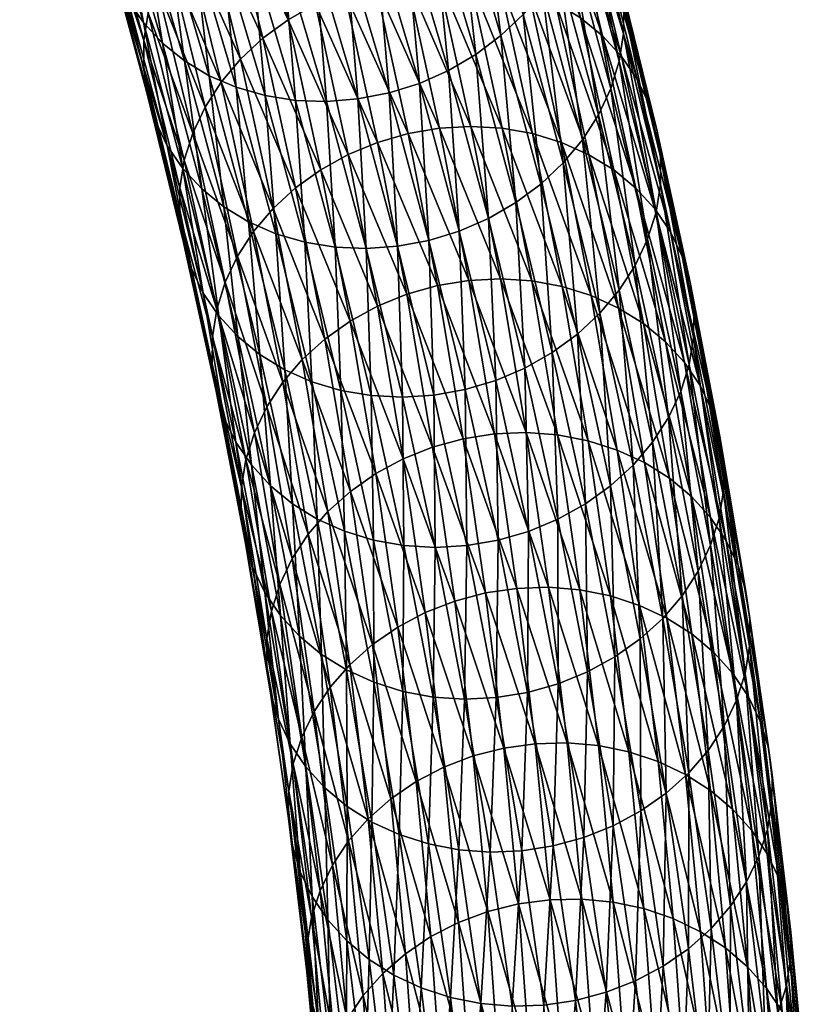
# Model space of a CAD drawing. Header units: centimetres. Extents: x -1886 to 2760, y -2774 to 68.
# Tile 54 of 77: x 2.636 to 3.184, y 64.337 to 65.016. Entities that reach past the tile are written whole.
import ezdxf

# ---------------------------------------------------------------- set-up
doc = ezdxf.new("R2010")
doc.units = ezdxf.units.CM
doc.layers.get('0').update_dxf_attribs({"true_color": 0x086e87})

msp = doc.modelspace()

# ---------------------------------------------------------------- meshes
at = {"color": 9, "true_color": 0xc1c1c1}
mesh = msp.add_polyface(dxfattribs=at)
corners = [(2.71008, 65.25926, -1128.61462), (2.74412, 65.16219, -1128.50269), (2.72424, 65.16766, -1128.49866), (2.7203, 65.08732, -1128.37744), (2.68856, 65.1855, -1128.4895), (2.70561, 65.17547, -1128.49426), (2.73738, 65.07719, -1128.38208), (2.69024, 65.26461, -1128.61047), (2.70513, 65.09953, -1128.37268), (2.67342, 65.19764, -1128.48462), (2.6921, 65.11357, -1128.36768), (2.66039, 65.21162, -1128.47949), (2.64969, 65.22721, -1128.47437), (2.68139, 65.12918, -1128.36255), (2.67322, 65.14611, -1128.35742), (2.64152, 65.24413, -1128.46924), (2.66779, 65.1641, -1128.35242), (2.63609, 65.26213, -1128.46423), (2.66512, 65.18282, -1128.34766), (2.74979, 64.98781, -1128.26501), (2.7346, 65.00009, -1128.26025), (2.72155, 65.01419, -1128.25525), (2.74871, 64.91359, -1128.14258), (2.70266, 65.04678, -1128.24512), (2.71083, 65.02985, -1128.25024), (2.72981, 64.94624, -1128.13257), (2.73799, 64.92928, -1128.13757), (2.69723, 65.06477, -1128.24011), (2.72438, 64.96423, -1128.12756), (2.69458, 65.08346, -1128.23535), (2.72174, 64.98289, -1128.12268), (2.7492, 64.86256, -1128.0144), (2.74656, 64.88121, -1128.00952), (2.7497, 64.91921, -1128.00049), (2.72485, 65.02099, -1128.11365), (2.72188, 65.00192, -1128.11792), (2.74672, 64.90021, -1128.00488), (2.69766, 65.12167, -1128.22644), (2.66817, 65.22115, -1128.33887), (2.66524, 65.20195, -1128.34302), (2.69471, 65.10254, -1128.23071), (2.70345, 65.14053, -1128.22253), (2.67392, 65.2401, -1128.33508), (2.73066, 65.03976, -1128.10962), (2.7119, 65.15881, -1128.21912), (2.73915, 65.05794, -1128.10608), (2.75553, 64.9379, -1127.99634), (2.68235, 65.25848, -1128.33167), (2.72285, 65.17619, -1128.21619), (2.75013, 65.07521, -1128.10303)]
mesh.append_faces([[corners[k] for k in face] for face in [(0, 1, 2), (3, 4, 5), (5, 6, 3), (6, 5, 2), (7, 2, 5), (4, 3, 8), (8, 9, 4), (9, 8, 10), (10, 11, 9), (12, 13, 14), (13, 12, 11), (11, 10, 13), (15, 14, 16), (17, 16, 18), (19, 3, 6), (3, 19, 20), (20, 8, 3), (8, 20, 21), (21, 10, 8), (22, 21, 20), (23, 14, 13), (13, 24, 23), (24, 13, 10), (10, 21, 24), (25, 23, 24), (24, 26, 25), (26, 24, 21), (21, 22, 26), (14, 23, 27), (27, 16, 14), (23, 25, 28), (28, 27, 23), (16, 27, 29), (29, 18, 16), (27, 28, 30), (30, 29, 27), (31, 28, 25), (32, 30, 28), (33, 34, 35), (36, 35, 30), (30, 32, 36), (37, 38, 39), (39, 40, 37), (40, 39, 18), (18, 29, 40), (34, 37, 40), (40, 35, 34), (35, 40, 29), (29, 30, 35), (38, 37, 41), (41, 42, 38), (37, 34, 43), (43, 41, 37), (42, 41, 44), (41, 43, 45), (45, 44, 41), (46, 43, 34), (47, 44, 48), (49, 48, 44), (44, 45, 49)]], dxfattribs={"vtx2": -1, "color": 9})
mesh = msp.add_polyface(dxfattribs=at)
corners = [(3.01713, 65.16547, -1128.2533), (3.04497, 65.06238, -1128.13782), (3.05039, 65.0444, -1128.14282), (3.02256, 65.1475, -1128.2583), (3.05304, 65.02573, -1128.14771), (3.07041, 64.95815, -1128.02185), (3.07583, 64.94017, -1128.02686), (3.07848, 64.92152, -1128.03174), (3.07533, 64.88352, -1128.04089), (3.04993, 64.98763, -1128.15674), (3.0529, 65.0067, -1128.15234), (3.07832, 64.90253, -1128.0365), (3.02213, 65.0906, -1128.27209), (3.02508, 65.10973, -1128.26782), (3.02521, 65.1288, -1128.26318), (3.04412, 64.96886, -1128.16077), (3.01634, 65.07174, -1128.276), (3.03563, 64.95069, -1128.16431), (3.00789, 65.05347, -1128.27942), (3.0695, 64.86483, -1128.04504), (2.98366, 65.01989, -1128.28479), (2.95365, 65.12115, -1128.39917), (2.96689, 65.13747, -1128.39697), (2.99694, 65.03607, -1128.28235), (2.97781, 65.15499, -1128.39417), (3.01133, 64.91737, -1128.1698), (3.02465, 64.93342, -1128.16736), (2.96821, 65.0052, -1128.2865), (2.93825, 65.10632, -1128.40076), (2.99584, 64.90282, -1128.17175), (2.95091, 64.99223, -1128.2876), (2.921, 65.09319, -1128.40173), (2.9785, 64.89001, -1128.1731), (2.93208, 64.98119, -1128.28809), (2.95962, 64.87914, -1128.17371), (2.96914, 64.94138, -1127.87268), (2.9463, 65.04585, -1127.98804), (2.92477, 65.04691, -1127.98572), (2.94757, 64.9426, -1127.87048), (2.99012, 64.93763, -1127.87537), (2.96725, 65.04226, -1127.99097), (3.01017, 64.9315, -1127.87866), (2.98727, 65.03626, -1127.99438), (2.92104, 65.14933, -1128.10315), (2.94195, 65.14589, -1128.1062), (3.04613, 64.91257, -1127.88647), (3.02318, 65.01757, -1128.00256), (3.00603, 65.02799, -1127.99829), (3.02895, 64.9231, -1127.88245), (2.9978, 65.12157, -1128.11816), (2.98066, 65.13188, -1128.11377), (2.96193, 65.14003, -1128.10974), (3.06138, 64.90002, -1127.89099), (3.03841, 65.00511, -1128.00708), (3.07448, 64.88572, -1127.89575), (3.05149, 64.99088, -1128.01196), (3.013, 65.10919, -1128.1228), (3.02607, 65.09503, -1128.12769), (3.03679, 65.07935, -1128.13269), (3.06223, 64.97514, -1128.01685), (3.08522, 64.86993, -1127.90063)]
mesh.append_faces([[corners[k] for k in face] for face in [(0, 1, 2), (3, 2, 4), (1, 5, 6), (6, 2, 1), (2, 6, 7), (7, 4, 2), (8, 9, 10), (11, 10, 4), (4, 7, 11), (9, 12, 13), (13, 10, 9), (10, 13, 14), (14, 4, 10), (12, 9, 15), (15, 16, 12), (16, 15, 17), (17, 18, 16), (19, 15, 9), (20, 21, 22), (22, 23, 20), (24, 18, 23), (25, 20, 23), (23, 26, 25), (26, 23, 18), (18, 17, 26), (21, 20, 27), (27, 28, 21), (20, 25, 29), (29, 27, 20), (28, 27, 30), (30, 31, 28), (32, 30, 27), (31, 30, 33), (34, 33, 30), (35, 36, 37), (37, 38, 35), (36, 35, 39), (39, 40, 36), (40, 39, 41), (41, 42, 40), (43, 36, 40), (44, 40, 42), (45, 46, 47), (47, 48, 45), (46, 49, 50), (50, 47, 46), (48, 47, 42), (42, 41, 48), (51, 42, 47), (46, 45, 52), (52, 53, 46), (54, 55, 53), (49, 46, 53), (53, 56, 49), (56, 53, 55), (55, 57, 56), (5, 1, 58), (58, 59, 5), (60, 59, 55), (59, 58, 57), (57, 55, 59)]], dxfattribs={"vtx2": -1, "color": 9})
mesh = msp.add_polyface(dxfattribs=at)
corners = [(2.78628, 65.15871, -1128.50928), (2.81821, 65.05992, -1128.39661), (2.79679, 65.06052, -1128.39368), (2.91202, 64.97228, -1128.28784), (2.88221, 65.07291, -1128.40161), (2.90222, 65.08199, -1128.40198), (2.93208, 64.98119, -1128.28809), (2.921, 65.09319, -1128.40173), (2.93952, 64.87039, -1128.17371), (2.89105, 64.96571, -1128.28699), (2.86129, 65.06617, -1128.40051), (2.91851, 64.86398, -1128.17297), (2.86955, 64.96152, -1128.28552), (2.83983, 65.06182, -1128.3988), (2.82642, 64.96054, -1128.28064), (2.84788, 64.95979, -1128.28333), (2.80555, 64.96384, -1128.27747), (2.77596, 65.06368, -1128.39026), (2.78559, 64.96956, -1128.27368), (2.75604, 65.06928, -1128.38635), (2.81285, 64.86859, -1128.16052), (2.73738, 65.07719, -1128.38208), (2.7669, 64.97759, -1128.26953), (2.74979, 64.98781, -1128.26501), (2.77699, 64.88706, -1128.1521), (2.79412, 64.87674, -1128.15649), (2.76178, 64.89943, -1128.14746), (2.7346, 65.00009, -1128.26025), (2.74871, 64.91359, -1128.14258), (2.72188, 65.00192, -1128.11792), (2.74672, 64.90021, -1128.00488), (2.7497, 64.91921, -1128.00049), (2.72485, 65.02099, -1128.11365), (2.75553, 64.9379, -1127.99634), (2.73066, 65.03976, -1128.10962), (2.76404, 64.95598, -1127.99268), (2.73915, 65.05794, -1128.10608), (2.81097, 64.88586, -1127.8728), (2.78841, 64.98907, -1127.98682), (2.77506, 64.97314, -1127.9895), (2.76345, 65.09127, -1128.10046), (2.75013, 65.07521, -1128.10303), (2.79759, 64.87006, -1127.87561), (2.82652, 64.90012, -1127.87061), (2.80393, 65.00346, -1127.98474), (2.84393, 64.91262, -1127.86902), (2.82131, 65.01611, -1127.98328), (2.77894, 65.1058, -1128.09851), (2.79628, 65.11861, -1128.09729), (2.88306, 64.9316, -1127.86755), (2.86037, 65.03542, -1127.9823), (2.84023, 65.02683, -1127.98242), (2.86288, 64.92319, -1127.86792), (2.81516, 65.1295, -1128.09668), (2.90416, 64.93767, -1127.86792), (2.88142, 65.04166, -1127.98279), (2.92578, 64.94135, -1127.8689), (2.90301, 65.0455, -1127.98389), (2.83526, 65.13824, -1128.09668), (2.85627, 65.14465, -1128.09729), (2.89954, 65.15025, -1128.10059), (2.92477, 65.04691, -1127.98572), (2.9463, 65.04585, -1127.98804), (2.94757, 64.9426, -1127.87048), (2.87782, 65.14867, -1128.09863)]
mesh.append_faces([[corners[k] for k in face] for face in [(0, 1, 2), (3, 4, 5), (5, 6, 3), (6, 5, 7), (8, 3, 6), (4, 3, 9), (9, 10, 4), (11, 9, 3), (10, 9, 12), (12, 13, 10), (14, 2, 1), (1, 15, 14), (15, 1, 13), (13, 12, 15), (2, 14, 16), (16, 17, 2), (17, 16, 18), (18, 19, 17), (20, 18, 16), (21, 22, 23), (22, 21, 19), (19, 18, 22), (24, 23, 22), (25, 22, 18), (26, 27, 23), (27, 26, 28), (29, 30, 31), (32, 31, 33), (34, 33, 35), (35, 36, 34), (37, 38, 39), (38, 40, 41), (41, 39, 38), (42, 39, 35), (39, 41, 36), (36, 35, 39), (43, 44, 38), (44, 43, 45), (45, 46, 44), (40, 38, 44), (44, 47, 40), (47, 44, 46), (46, 48, 47), (49, 50, 51), (51, 52, 49), (53, 51, 50), (52, 51, 46), (46, 45, 52), (51, 53, 48), (48, 46, 51), (50, 49, 54), (54, 55, 50), (55, 54, 56), (56, 57, 55), (58, 50, 55), (59, 55, 57), (60, 61, 62), (63, 61, 57), (57, 56, 63), (64, 57, 61)]], dxfattribs={"vtx2": -1, "color": 9})
mesh = msp.add_polyface(dxfattribs=at)
corners = [(3.07041, 64.95815, -1128.02185), (3.09341, 64.8529, -1127.90564), (3.09884, 64.83491, -1127.91052), (3.07583, 64.94017, -1128.02686), (3.10148, 64.81627, -1127.91553), (3.07848, 64.92152, -1128.03174), (3.09831, 64.77837, -1127.92468), (3.07533, 64.88352, -1128.04089), (3.07832, 64.90253, -1128.0365), (3.1013, 64.79731, -1127.92029), (3.0529, 65.0067, -1128.15234), (3.09246, 64.75974, -1127.92883), (3.0695, 64.86483, -1128.04504), (3.08393, 64.74176, -1127.93262), (3.06099, 64.84676, -1128.04871), (3.04993, 64.98763, -1128.15674), (3.04412, 64.96886, -1128.16077), (3.03563, 64.95069, -1128.16431), (3.03663, 64.81367, -1128.05457), (3.01133, 64.91737, -1128.1698), (3.02465, 64.93342, -1128.16736), (3.04998, 64.82961, -1128.05188), (3.07289, 64.72472, -1127.93604), (2.96821, 65.0052, -1128.2865), (2.99584, 64.90282, -1128.17175), (2.9785, 64.89001, -1128.1731), (3.0211, 64.79929, -1128.05664), (3.00373, 64.78663, -1128.05811), (2.96466, 64.76733, -1128.05908), (2.93952, 64.87039, -1128.17371), (2.95962, 64.87914, -1128.17371), (2.98481, 64.77591, -1128.05884), (2.93208, 64.98119, -1128.28809), (2.95091, 64.99223, -1128.2876), (2.94361, 64.76109, -1128.05859), (2.91851, 64.86398, -1128.17297), (3.03841, 65.00511, -1128.00708), (3.06138, 64.90002, -1127.89099), (3.07448, 64.88572, -1127.89575), (3.06223, 64.97514, -1128.01685), (3.08522, 64.86993, -1127.90063), (3.05149, 64.99088, -1128.01196), (3.11936, 64.72871, -1127.79395), (2.96391, 64.73047, -1127.63782), (2.94609, 64.8363, -1127.75342), (2.92443, 64.83279, -1127.75269), (2.98951, 64.83601, -1127.75684), (2.96914, 64.94138, -1127.87268), (2.94757, 64.9426, -1127.87048), (2.96791, 64.83739, -1127.75488), (2.92578, 64.94135, -1127.8689), (3.00739, 64.72984, -1127.64075), (2.98576, 64.73138, -1127.63892), (3.01052, 64.83211, -1127.7594), (2.99012, 64.93763, -1127.87537), (3.02842, 64.72578, -1127.64319), (3.03059, 64.82584, -1127.76257), (3.01017, 64.9315, -1127.87866), (3.0666, 64.80666, -1127.77014), (3.04613, 64.91257, -1127.88647), (3.02895, 64.9231, -1127.88245), (3.0494, 64.81731, -1127.76611), (3.08187, 64.79401, -1127.77454), (3.09498, 64.77963, -1127.77917), (3.11393, 64.74671, -1127.78894), (3.10573, 64.76378, -1127.78406)]
mesh.append_faces([[corners[k] for k in face] for face in [(0, 1, 2), (2, 3, 0), (3, 2, 4), (4, 5, 3), (6, 7, 8), (8, 9, 6), (10, 8, 7), (9, 8, 5), (5, 4, 9), (7, 6, 11), (11, 12, 7), (13, 14, 12), (15, 7, 12), (16, 12, 14), (14, 17, 16), (18, 19, 20), (20, 21, 18), (22, 21, 14), (21, 20, 17), (17, 14, 21), (23, 24, 25), (19, 18, 26), (26, 24, 19), (24, 26, 27), (27, 25, 24), (28, 29, 30), (30, 31, 28), (31, 30, 25), (25, 27, 31), (32, 30, 29), (33, 25, 30), (29, 28, 34), (34, 35, 29), (36, 37, 38), (1, 0, 39), (39, 40, 1), (41, 38, 40), (42, 2, 1), (43, 44, 45), (46, 47, 48), (48, 49, 46), (49, 48, 50), (50, 44, 49), (51, 46, 49), (52, 49, 44), (47, 46, 53), (53, 54, 47), (55, 53, 46), (54, 53, 56), (56, 57, 54), (58, 59, 60), (60, 61, 58), (61, 60, 57), (57, 56, 61), (59, 58, 62), (62, 37, 59), (37, 62, 63), (63, 38, 37), (64, 1, 40), (65, 40, 38), (38, 63, 65)]], dxfattribs={"vtx2": -1, "color": 9})
mesh = msp.add_polyface(dxfattribs=at)
corners = [(2.91202, 64.97228, -1128.28784), (2.93952, 64.87039, -1128.17371), (2.91851, 64.86398, -1128.17297), (2.89105, 64.96571, -1128.28699), (2.89696, 64.85997, -1128.17175), (2.86955, 64.96152, -1128.28552), (2.92202, 64.75724, -1128.0575), (2.87873, 64.75689, -1128.05334), (2.85375, 64.8593, -1128.16724), (2.87524, 64.85839, -1128.1698), (2.90027, 64.75583, -1128.05566), (2.82642, 64.96054, -1128.28064), (2.84788, 64.95979, -1128.28333), (2.83283, 64.86274, -1128.16406), (2.80555, 64.96384, -1128.27747), (2.81285, 64.86859, -1128.16052), (2.85779, 64.76048, -1128.05042), (2.83777, 64.76647, -1128.047), (2.80185, 64.78516, -1128.03882), (2.77699, 64.88706, -1128.1521), (2.79412, 64.87674, -1128.15649), (2.81901, 64.77474, -1128.04309), (2.7669, 64.97759, -1128.26953), (2.78559, 64.96956, -1128.27368), (2.74979, 64.98781, -1128.26501), (2.76178, 64.89943, -1128.14746), (2.78663, 64.79762, -1128.0343), (2.77354, 64.81184, -1128.02942), (2.74871, 64.91359, -1128.14258), (2.77706, 64.74187, -1127.90601), (2.75462, 64.84457, -1128.01941), (2.7628, 64.82758, -1128.02454), (2.72981, 64.94624, -1128.13257), (2.73799, 64.92928, -1128.13757), (2.77164, 64.75987, -1127.901), (2.7492, 64.86256, -1128.0144), (2.769, 64.77851, -1127.89612), (2.74656, 64.88121, -1128.00952), (2.72438, 64.96423, -1128.12756), (2.77217, 64.81641, -1127.88684), (2.7497, 64.91921, -1128.00049), (2.74672, 64.90021, -1128.00488), (2.76917, 64.79747, -1127.89136), (2.77802, 64.83504, -1127.88269), (2.75553, 64.9379, -1127.99634), (2.78654, 64.85302, -1127.87891), (2.76404, 64.95598, -1127.99268), (2.77506, 64.97314, -1127.9895), (2.79759, 64.87006, -1127.87561), (2.81097, 64.88586, -1127.8728), (2.78841, 64.98907, -1127.98682), (2.82652, 64.90012, -1127.87061), (2.80662, 64.74915, -1127.76489), (2.83109, 64.78176, -1127.75842), (2.81768, 64.76608, -1127.76135), (2.84667, 64.79588, -1127.7561), (2.86411, 64.80824, -1127.75427), (2.84393, 64.91262, -1127.86902), (2.9033, 64.82689, -1127.75256), (2.88306, 64.9316, -1127.86755), (2.86288, 64.92319, -1127.86792), (2.88309, 64.81864, -1127.75317), (2.92443, 64.83279, -1127.75269), (2.90416, 64.93767, -1127.86792), (2.94609, 64.8363, -1127.75342), (2.92578, 64.94135, -1127.8689)]
mesh.append_faces([[corners[k] for k in face] for face in [(0, 1, 2), (3, 2, 4), (4, 5, 3), (6, 4, 2), (7, 8, 9), (10, 9, 4), (8, 11, 12), (12, 9, 8), (9, 12, 5), (5, 4, 9), (11, 8, 13), (13, 14, 11), (14, 13, 15), (16, 13, 8), (17, 15, 13), (18, 19, 20), (20, 21, 18), (21, 20, 15), (22, 20, 19), (23, 15, 20), (24, 19, 25), (19, 18, 26), (26, 25, 19), (25, 26, 27), (27, 28, 25), (29, 30, 31), (30, 32, 33), (33, 31, 30), (31, 33, 28), (28, 27, 31), (34, 35, 30), (36, 37, 35), (32, 30, 35), (38, 35, 37), (39, 40, 41), (41, 42, 39), (42, 41, 37), (37, 36, 42), (40, 39, 43), (43, 44, 40), (44, 43, 45), (45, 46, 44), (47, 48, 49), (46, 45, 48), (50, 49, 51), (52, 45, 43), (53, 49, 48), (48, 54, 53), (54, 48, 45), (49, 53, 55), (55, 51, 49), (51, 55, 56), (56, 57, 51), (58, 59, 60), (60, 61, 58), (61, 60, 57), (57, 56, 61), (59, 58, 62), (62, 63, 59), (63, 62, 64), (64, 65, 63)]], dxfattribs={"vtx2": -1, "color": 9})
mesh = msp.add_polyface(dxfattribs=at)
corners = [(2.91851, 64.86398, -1128.17297), (2.94361, 64.76109, -1128.05859), (2.92202, 64.75724, -1128.0575), (2.90133, 64.65341, -1127.93896), (2.87873, 64.75689, -1128.05334), (2.90027, 64.75583, -1128.05566), (2.9229, 64.65218, -1127.94116), (2.87524, 64.85839, -1128.1698), (2.89696, 64.85997, -1128.17175), (2.88036, 64.65715, -1127.93628), (2.85779, 64.76048, -1128.05042), (2.86031, 64.66328, -1127.93298), (2.83777, 64.76647, -1128.047), (2.85375, 64.8593, -1128.16724), (2.83283, 64.86274, -1128.16406), (2.82434, 64.68221, -1127.92505), (2.80185, 64.78516, -1128.03882), (2.81901, 64.77474, -1128.04309), (2.84152, 64.67168, -1127.9292), (2.81285, 64.86859, -1128.16052), (2.8091, 64.69476, -1127.92065), (2.78663, 64.79762, -1128.0343), (2.796, 64.70906, -1127.91589), (2.77354, 64.81184, -1128.02942), (2.7628, 64.82758, -1128.02454), (2.78525, 64.72485, -1127.91101), (2.77706, 64.74187, -1127.90601), (2.75462, 64.84457, -1128.01941), (2.77164, 64.75987, -1127.901), (2.7492, 64.86256, -1128.0144), (2.769, 64.77851, -1127.89612), (2.81604, 64.60532, -1127.80188), (2.79709, 64.63823, -1127.79211), (2.80528, 64.62117, -1127.79712), (2.79166, 64.65624, -1127.78711), (2.78903, 64.67487, -1127.78223), (2.79221, 64.71271, -1127.77295), (2.77217, 64.81641, -1127.88684), (2.76917, 64.79747, -1127.89136), (2.7892, 64.6938, -1127.77747), (2.80981, 64.60817, -1127.65869), (2.79807, 64.73125, -1127.76868), (2.77802, 64.83504, -1127.88269), (2.81568, 64.62665, -1127.6543), (2.80662, 64.74915, -1127.76489), (2.82424, 64.64446, -1127.65039), (2.78654, 64.85302, -1127.87891), (2.81768, 64.76608, -1127.76135), (2.84875, 64.67685, -1127.6438), (2.83109, 64.78176, -1127.75842), (2.83532, 64.66129, -1127.64685), (2.86435, 64.69083, -1127.64124), (2.84667, 64.79588, -1127.7561), (2.88182, 64.70305, -1127.63928), (2.86411, 64.80824, -1127.75427), (2.93634, 64.61518, -1127.52161), (2.92107, 64.72139, -1127.63721), (2.90083, 64.71329, -1127.63794), (2.91607, 64.60725, -1127.52246), (2.9033, 64.82689, -1127.75256), (2.88309, 64.81864, -1127.75317), (2.94222, 64.72712, -1127.63721), (2.92443, 64.83279, -1127.75269)]
mesh.append_faces([[corners[k] for k in face] for face in [(0, 1, 2), (3, 4, 5), (5, 6, 3), (7, 5, 4), (6, 5, 2), (8, 2, 5), (4, 3, 9), (9, 10, 4), (10, 9, 11), (11, 12, 10), (13, 4, 10), (14, 10, 12), (15, 16, 17), (17, 18, 15), (18, 17, 12), (12, 11, 18), (19, 12, 17), (16, 15, 20), (20, 21, 16), (21, 20, 22), (22, 23, 21), (24, 25, 26), (25, 24, 23), (23, 22, 25), (27, 26, 28), (29, 28, 30), (31, 22, 20), (32, 26, 25), (33, 25, 22), (26, 32, 34), (34, 28, 26), (28, 34, 35), (35, 30, 28), (36, 37, 38), (38, 39, 36), (39, 38, 30), (30, 35, 39), (40, 36, 39), (37, 36, 41), (41, 42, 37), (43, 41, 36), (42, 41, 44), (45, 44, 41), (46, 44, 47), (48, 49, 47), (47, 50, 48), (50, 47, 44), (44, 45, 50), (49, 48, 51), (51, 52, 49), (52, 51, 53), (53, 54, 52), (55, 56, 57), (58, 57, 53), (56, 59, 60), (60, 57, 56), (57, 60, 54), (54, 53, 57), (59, 56, 61), (61, 62, 59)]], dxfattribs={"vtx2": -1, "color": 9})
mesh = msp.add_polyface(dxfattribs=at)
corners = [(3.0695, 64.86483, -1128.04504), (3.09246, 64.75974, -1127.92883), (3.08393, 64.74176, -1127.93262), (3.05951, 64.70892, -1127.93884), (3.03663, 64.81367, -1128.05457), (3.04998, 64.82961, -1128.05188), (3.07289, 64.72472, -1127.93604), (3.06099, 64.84676, -1128.04871), (3.04395, 64.69467, -1127.94104), (3.0211, 64.79929, -1128.05664), (3.02654, 64.68217, -1127.94263), (3.00373, 64.78663, -1128.05811), (2.98741, 64.66319, -1127.94397), (2.96466, 64.76733, -1128.05908), (2.98481, 64.77591, -1128.05884), (3.00759, 64.6716, -1127.9436), (2.96632, 64.65712, -1127.94373), (2.94361, 64.76109, -1128.05859), (2.94469, 64.65343, -1127.94275), (2.92202, 64.75724, -1128.0575), (2.9229, 64.65218, -1127.94116), (3.09341, 64.8529, -1127.90564), (3.11393, 64.74671, -1127.78894), (3.11936, 64.72871, -1127.79395), (3.13194, 64.6397, -1127.67188), (3.13737, 64.62167, -1127.67688), (3.09884, 64.83491, -1127.91052), (3.12199, 64.71008, -1127.79883), (3.10148, 64.81627, -1127.91553), (3.14001, 64.60303, -1127.68176), (3.11881, 64.67224, -1127.80811), (3.09831, 64.77837, -1127.92468), (3.1013, 64.79731, -1127.92029), (3.12182, 64.69115, -1127.80359), (3.11295, 64.65369, -1127.81238), (3.1044, 64.6358, -1127.81628), (3.07993, 64.6032, -1127.82263), (3.09334, 64.61887, -1127.8197), (2.92443, 64.83279, -1127.75269), (2.94222, 64.72712, -1127.63721), (2.96391, 64.73047, -1127.63782), (2.95751, 64.62075, -1127.52136), (2.92107, 64.72139, -1127.63721), (2.97922, 64.62393, -1127.52173), (3.02275, 64.62297, -1127.52441), (3.00739, 64.72984, -1127.64075), (2.98576, 64.73138, -1127.63892), (3.0011, 64.62468, -1127.52271), (2.96791, 64.83739, -1127.75488), (2.94609, 64.8363, -1127.75342), (2.98951, 64.83601, -1127.75684), (3.02842, 64.72578, -1127.64319), (3.01052, 64.83211, -1127.7594), (3.04852, 64.71937, -1127.64612), (3.03059, 64.82584, -1127.76257), (3.0438, 64.61876, -1127.52661), (3.06392, 64.61219, -1127.52942), (3.10001, 64.5925, -1127.5365), (3.08457, 64.69994, -1127.65344), (3.06735, 64.71071, -1127.64966), (3.08277, 64.60339, -1127.53271), (3.0666, 64.80666, -1127.77014), (3.0494, 64.81731, -1127.76611), (3.09985, 64.68719, -1127.65771), (3.08187, 64.79401, -1127.77454), (3.11298, 64.67272, -1127.66223), (3.09498, 64.77963, -1127.77917), (3.08522, 64.86993, -1127.90063), (3.10573, 64.76378, -1127.78406), (3.12374, 64.65681, -1127.66699)]
mesh.append_faces([[corners[k] for k in face] for face in [(0, 1, 2), (3, 4, 5), (5, 6, 3), (7, 2, 6), (4, 3, 8), (8, 9, 4), (9, 8, 10), (10, 11, 9), (12, 13, 14), (14, 15, 12), (15, 14, 11), (11, 10, 15), (13, 12, 16), (16, 17, 13), (17, 16, 18), (18, 19, 17), (19, 18, 20), (21, 22, 23), (22, 24, 25), (25, 23, 22), (26, 23, 27), (27, 28, 26), (29, 27, 23), (30, 31, 32), (32, 33, 30), (33, 32, 28), (28, 27, 33), (31, 30, 34), (34, 1, 31), (1, 34, 35), (35, 2, 1), (36, 3, 6), (37, 6, 2), (38, 39, 40), (41, 39, 42), (43, 40, 39), (44, 45, 46), (47, 46, 40), (48, 46, 45), (49, 40, 46), (50, 45, 51), (52, 51, 53), (53, 54, 52), (55, 51, 45), (56, 53, 51), (57, 58, 59), (60, 59, 53), (58, 61, 62), (62, 59, 58), (59, 62, 54), (54, 53, 59), (61, 58, 63), (63, 64, 61), (64, 63, 65), (65, 66, 64), (67, 68, 22), (24, 22, 68), (68, 69, 24), (69, 68, 66), (66, 65, 69)]], dxfattribs={"vtx2": -1, "color": 9})
mesh = msp.add_polyface(dxfattribs=at)
corners = [(3.11936, 64.72871, -1127.79395), (3.13737, 64.62167, -1127.67688), (3.14001, 64.60303, -1127.68176), (3.13194, 64.6397, -1127.67188), (3.14743, 64.53195, -1127.55457), (3.15286, 64.51389, -1127.55945), (3.15549, 64.49525, -1127.56433), (3.15229, 64.45754, -1127.57373), (3.13681, 64.56527, -1127.69116), (3.13983, 64.58413, -1127.68652), (3.15531, 64.47636, -1127.56921), (3.11881, 64.67224, -1127.80811), (3.12182, 64.69115, -1127.80359), (3.12199, 64.71008, -1127.79883), (3.13093, 64.54679, -1127.69543), (3.11295, 64.65369, -1127.81238), (3.12237, 64.52898, -1127.69946), (3.1044, 64.6358, -1127.81628), (3.07289, 64.72472, -1127.93604), (3.09334, 64.61887, -1127.8197), (3.07993, 64.6032, -1127.82263), (3.08393, 64.74176, -1127.93262), (3.09787, 64.49659, -1127.70605), (3.11129, 64.51215, -1127.703), (3.05951, 64.70892, -1127.93884), (3.06435, 64.58908, -1127.82495), (3.04395, 64.69467, -1127.94104), (3.08226, 64.4826, -1127.70862), (3.04691, 64.57672, -1127.82678), (3.02654, 64.68217, -1127.94263), (3.0648, 64.4704, -1127.71057), (3.00771, 64.55807, -1127.82849), (2.98741, 64.66319, -1127.94397), (3.00759, 64.6716, -1127.9436), (3.02793, 64.56631, -1127.828), (3.04579, 64.46014, -1127.71191), (2.98659, 64.55216, -1127.82837), (2.96632, 64.65712, -1127.94373), (3.03557, 64.5155, -1127.40771), (3.02275, 64.62297, -1127.52441), (3.0011, 64.62468, -1127.52271), (3.0139, 64.51738, -1127.40625), (2.98576, 64.73138, -1127.63892), (2.97922, 64.62393, -1127.52173), (2.99201, 64.51679, -1127.4054), (2.96391, 64.73047, -1127.63782), (3.05664, 64.51113, -1127.40967), (3.0438, 64.61876, -1127.52661), (3.07678, 64.50442, -1127.41235), (3.06392, 64.61219, -1127.52942), (3.00739, 64.72984, -1127.64075), (3.02842, 64.72578, -1127.64319), (3.1129, 64.48446, -1127.41907), (3.10001, 64.5925, -1127.5365), (3.08277, 64.60339, -1127.53271), (3.06735, 64.71071, -1127.64966), (3.09565, 64.49548, -1127.41553), (3.04852, 64.71937, -1127.64612), (3.1282, 64.4715, -1127.4231), (3.1153, 64.57964, -1127.54065), (3.14136, 64.45685, -1127.42749), (3.12844, 64.56509, -1127.54504), (3.08457, 64.69994, -1127.65344), (3.09985, 64.68719, -1127.65771), (3.11298, 64.67272, -1127.66223), (3.12374, 64.65681, -1127.66699), (3.13922, 64.54911, -1127.54968)]
mesh.append_faces([[corners[k] for k in face] for face in [(0, 1, 2), (3, 4, 5), (5, 1, 3), (1, 5, 6), (6, 2, 1), (7, 8, 9), (10, 9, 2), (8, 11, 12), (12, 9, 8), (9, 12, 13), (13, 2, 9), (11, 8, 14), (14, 15, 11), (15, 14, 16), (16, 17, 15), (18, 19, 20), (21, 17, 19), (22, 20, 19), (19, 23, 22), (23, 19, 17), (17, 16, 23), (24, 20, 25), (25, 26, 24), (27, 25, 20), (26, 25, 28), (28, 29, 26), (30, 28, 25), (31, 32, 33), (33, 34, 31), (34, 33, 29), (29, 28, 34), (35, 34, 28), (32, 31, 36), (36, 37, 32), (38, 39, 40), (40, 41, 38), (42, 40, 39), (41, 40, 43), (43, 44, 41), (45, 43, 40), (39, 38, 46), (46, 47, 39), (47, 46, 48), (48, 49, 47), (50, 39, 47), (51, 47, 49), (52, 53, 54), (55, 54, 53), (56, 54, 49), (49, 48, 56), (57, 49, 54), (58, 59, 53), (60, 61, 59), (62, 53, 59), (59, 63, 62), (63, 59, 61), (61, 64, 63), (4, 3, 65), (65, 66, 4), (66, 65, 64), (64, 61, 66)]], dxfattribs={"vtx2": -1, "color": 9})
mesh = msp.add_polyface(dxfattribs=at)
corners = [(2.96632, 64.65712, -1127.94373), (2.98659, 64.55216, -1127.82837), (2.96493, 64.54865, -1127.82764), (2.94469, 64.65343, -1127.94275), (2.92151, 64.54895, -1127.82422), (2.90133, 64.65341, -1127.93896), (2.9229, 64.65218, -1127.94116), (2.94311, 64.54757, -1127.82617), (2.9005, 64.55284, -1127.82166), (2.88036, 64.65715, -1127.93628), (2.88043, 64.55911, -1127.81848), (2.86031, 64.66328, -1127.93298), (2.84441, 64.57829, -1127.81091), (2.82434, 64.68221, -1127.92505), (2.84152, 64.67168, -1127.9292), (2.86162, 64.56764, -1127.81494), (2.82915, 64.59093, -1127.80652), (2.8091, 64.69476, -1127.92065), (2.84677, 64.48625, -1127.69202), (2.81604, 64.60532, -1127.80188), (2.83364, 64.50072, -1127.6875), (2.78525, 64.72485, -1127.91101), (2.80528, 64.62117, -1127.79712), (2.79709, 64.63823, -1127.79211), (2.796, 64.70906, -1127.91589), (2.81467, 64.53374, -1127.67786), (2.82287, 64.51663, -1127.68274), (2.80925, 64.55177, -1127.67297), (2.79166, 64.65624, -1127.78711), (2.80661, 64.5704, -1127.66797), (2.78903, 64.67487, -1127.78223), (2.82493, 64.5029, -1127.54395), (2.80981, 64.60817, -1127.65869), (2.80679, 64.58931, -1127.66321), (2.82191, 64.48408, -1127.54858), (2.7892, 64.6938, -1127.77747), (2.79221, 64.71271, -1127.77295), (2.81568, 64.62665, -1127.6543), (2.79807, 64.73125, -1127.76868), (2.82424, 64.64446, -1127.65039), (2.83082, 64.52132, -1127.53955), (2.83939, 64.53905, -1127.53552), (2.86393, 64.57124, -1127.52869), (2.84875, 64.67685, -1127.6438), (2.83532, 64.66129, -1127.64685), (2.85049, 64.55579, -1127.53186), (2.89224, 64.47873, -1127.41052), (2.87955, 64.58509, -1127.52612), (2.90974, 64.49066, -1127.40833), (2.89704, 64.59716, -1127.52393), (2.86435, 64.69083, -1127.64124), (2.88182, 64.70305, -1127.63928), (2.94908, 64.50838, -1127.40552), (2.93634, 64.61518, -1127.52161), (2.91607, 64.60725, -1127.52246), (2.90083, 64.71329, -1127.63794), (2.92879, 64.50061, -1127.40662), (2.97027, 64.51379, -1127.40515), (2.95751, 64.62075, -1127.52136), (2.99201, 64.51679, -1127.4054), (2.97922, 64.62393, -1127.52173), (2.92107, 64.72139, -1127.63721), (2.94222, 64.72712, -1127.63721)]
mesh.append_faces([[corners[k] for k in face] for face in [(0, 1, 2), (2, 3, 0), (4, 5, 6), (6, 7, 4), (7, 6, 3), (3, 2, 7), (5, 4, 8), (8, 9, 5), (9, 8, 10), (10, 11, 9), (12, 13, 14), (14, 15, 12), (15, 14, 11), (11, 10, 15), (13, 12, 16), (16, 17, 13), (18, 16, 12), (17, 16, 19), (20, 19, 16), (21, 22, 23), (24, 19, 22), (25, 23, 22), (22, 26, 25), (26, 22, 19), (19, 20, 26), (23, 25, 27), (27, 28, 23), (28, 27, 29), (29, 30, 28), (31, 32, 33), (34, 33, 29), (35, 33, 32), (33, 35, 30), (30, 29, 33), (36, 32, 37), (38, 37, 39), (32, 31, 40), (40, 37, 32), (37, 40, 41), (41, 39, 37), (42, 43, 44), (44, 45, 42), (45, 44, 39), (39, 41, 45), (46, 47, 42), (48, 49, 47), (43, 42, 47), (47, 50, 43), (50, 47, 49), (49, 51, 50), (52, 53, 54), (55, 54, 53), (56, 54, 49), (51, 49, 54), (53, 52, 57), (57, 58, 53), (58, 57, 59), (59, 60, 58), (61, 53, 58), (62, 58, 60)]], dxfattribs={"vtx2": -1, "color": 9})
mesh = msp.add_polyface(dxfattribs=at)
corners = [(2.95447, 64.33748, -1127.59338), (2.93923, 64.44361, -1127.70898), (2.96086, 64.44206, -1127.71082), (2.92151, 64.54895, -1127.82422), (2.94311, 64.54757, -1127.82617), (2.96493, 64.54865, -1127.82764), (2.98271, 64.44298, -1127.71204), (2.9182, 64.44765, -1127.70654), (2.9005, 64.55284, -1127.82166), (2.8981, 64.45407, -1127.70361), (2.88043, 64.55911, -1127.81848), (2.93342, 64.34169, -1127.59119), (2.9133, 64.34825, -1127.58838), (2.87721, 64.36794, -1127.5813), (2.86205, 64.4735, -1127.69629), (2.87927, 64.46274, -1127.7002), (2.89445, 64.35705, -1127.58508), (2.84441, 64.57829, -1127.81091), (2.86162, 64.56764, -1127.81494), (2.84677, 64.48625, -1127.69202), (2.82915, 64.59093, -1127.80652), (2.83364, 64.50072, -1127.6875), (2.86191, 64.3808, -1127.57715), (2.84878, 64.39535, -1127.57275), (2.82979, 64.42849, -1127.56323), (2.81467, 64.53374, -1127.67786), (2.82287, 64.51663, -1127.68274), (2.838, 64.41133, -1127.56799), (2.83435, 64.35932, -1127.43848), (2.82173, 64.46519, -1127.55347), (2.82436, 64.44655, -1127.55835), (2.80925, 64.55177, -1127.67297), (2.80661, 64.5704, -1127.66797), (2.83756, 64.397, -1127.42896), (2.82493, 64.5029, -1127.54395), (2.82191, 64.48408, -1127.54858), (2.83454, 64.3782, -1127.43359), (2.80679, 64.58931, -1127.66321), (2.84346, 64.41537, -1127.42456), (2.83082, 64.52132, -1127.53955), (2.85204, 64.43302, -1127.42041), (2.83939, 64.53905, -1127.53552), (2.8766, 64.465, -1127.41333), (2.86393, 64.57124, -1127.52869), (2.85049, 64.55579, -1127.53186), (2.86315, 64.44967, -1127.41663), (2.89224, 64.47873, -1127.41052), (2.87955, 64.58509, -1127.52612), (2.90974, 64.49066, -1127.40833), (2.91607, 64.60725, -1127.52246), (2.92879, 64.50061, -1127.40662), (2.94908, 64.50838, -1127.40552), (2.89704, 64.59716, -1127.52393), (2.88674, 64.35825, -1127.29761), (2.87328, 64.34303, -1127.30103), (2.90239, 64.37186, -1127.29468), (2.91991, 64.38366, -1127.29224), (2.95927, 64.40107, -1127.28918), (2.93898, 64.39346, -1127.29041), (2.98049, 64.40632, -1127.28857), (2.97027, 64.51379, -1127.40515)]
mesh.append_faces([[corners[k] for k in face] for face in [(0, 1, 2), (1, 3, 4), (4, 2, 1), (2, 4, 5), (5, 6, 2), (3, 1, 7), (7, 8, 3), (8, 7, 9), (9, 10, 8), (11, 7, 1), (12, 9, 7), (13, 14, 15), (16, 15, 9), (14, 17, 18), (18, 15, 14), (15, 18, 10), (10, 9, 15), (17, 14, 19), (20, 19, 21), (14, 13, 22), (22, 19, 14), (19, 22, 23), (23, 21, 19), (24, 25, 26), (26, 27, 24), (27, 26, 21), (21, 23, 27), (28, 29, 30), (25, 24, 30), (30, 31, 25), (31, 30, 29), (29, 32, 31), (33, 34, 35), (35, 36, 33), (37, 35, 34), (36, 35, 29), (32, 29, 35), (34, 33, 38), (38, 39, 34), (39, 38, 40), (40, 41, 39), (42, 43, 44), (44, 45, 42), (45, 44, 41), (41, 40, 45), (43, 42, 46), (47, 46, 48), (49, 50, 51), (52, 48, 50), (53, 42, 45), (54, 45, 40), (55, 46, 42), (46, 55, 56), (56, 48, 46), (57, 51, 50), (50, 58, 57), (58, 50, 48), (48, 56, 58), (51, 57, 59), (59, 60, 51)]], dxfattribs={"vtx2": -1, "color": 9})
mesh = msp.add_polyface(dxfattribs=at)
corners = [(3.14743, 64.53195, -1127.55457), (3.16035, 64.42358, -1127.43677), (3.16579, 64.40549, -1127.44165), (3.15286, 64.51389, -1127.55945), (3.16842, 64.38683, -1127.44653), (3.15549, 64.49525, -1127.56433), (3.16521, 64.34916, -1127.45605), (3.15229, 64.45754, -1127.57373), (3.15531, 64.47636, -1127.56921), (3.13983, 64.58413, -1127.68652), (3.16824, 64.36795, -1127.45142), (3.14001, 64.60303, -1127.68176), (3.15932, 64.3308, -1127.46045), (3.1464, 64.43912, -1127.57812), (3.13681, 64.56527, -1127.69116), (3.13093, 64.54679, -1127.69543), (3.13783, 64.42139, -1127.58215), (3.12237, 64.52898, -1127.69946), (3.11329, 64.38921, -1127.58899), (3.09787, 64.49659, -1127.70605), (3.11129, 64.51215, -1127.703), (3.12673, 64.40466, -1127.58582), (3.07993, 64.6032, -1127.82263), (3.08226, 64.4826, -1127.70862), (3.06435, 64.58908, -1127.82495), (3.0648, 64.4704, -1127.71057), (3.09766, 64.37536, -1127.59167), (3.08018, 64.36329, -1127.59387), (3.04088, 64.34527, -1127.59619), (3.02555, 64.45206, -1127.71252), (3.04579, 64.46014, -1127.71191), (3.06115, 64.3532, -1127.59534), (3.00771, 64.55807, -1127.82849), (3.02793, 64.56631, -1127.828), (3.04691, 64.57672, -1127.82678), (3.00439, 64.44633, -1127.71265), (2.98659, 64.55216, -1127.82837), (2.98271, 64.44298, -1127.71204), (2.96493, 64.54865, -1127.82764), (3.01971, 64.3397, -1127.59644), (2.99799, 64.33652, -1127.59607), (3.08277, 64.60339, -1127.53271), (3.09565, 64.49548, -1127.41553), (3.1129, 64.48446, -1127.41907), (3.10001, 64.5925, -1127.5365), (3.1282, 64.4715, -1127.4231), (3.1153, 64.57964, -1127.54065), (3.14136, 64.45685, -1127.42749), (3.13922, 64.54911, -1127.54968), (3.15214, 64.44078, -1127.43201), (3.12844, 64.56509, -1127.54504), (2.97027, 64.51379, -1127.40515), (2.98049, 64.40632, -1127.28857), (3.00223, 64.40916, -1127.2887), (2.99201, 64.51679, -1127.4054), (3.04583, 64.40753, -1127.29065), (3.03557, 64.5155, -1127.40771), (3.0139, 64.51738, -1127.40625), (3.02414, 64.40958, -1127.28931), (3.06692, 64.40301, -1127.29248), (3.05664, 64.51113, -1127.40967), (3.08707, 64.39613, -1127.29492), (3.07678, 64.50442, -1127.41235), (3.12322, 64.37591, -1127.30139), (3.10595, 64.38705, -1127.29797), (3.13853, 64.36282, -1127.3053), (3.15169, 64.34808, -1127.30957), (3.16248, 64.33194, -1127.31396)]
mesh.append_faces([[corners[k] for k in face] for face in [(0, 1, 2), (2, 3, 0), (3, 2, 4), (4, 5, 3), (6, 7, 8), (9, 8, 7), (10, 8, 5), (5, 4, 10), (11, 5, 8), (12, 13, 7), (14, 7, 13), (13, 15, 14), (15, 13, 16), (16, 17, 15), (18, 19, 20), (20, 21, 18), (21, 20, 17), (17, 16, 21), (22, 19, 23), (24, 23, 25), (19, 18, 26), (26, 23, 19), (23, 26, 27), (27, 25, 23), (28, 29, 30), (31, 30, 25), (29, 32, 33), (33, 30, 29), (34, 25, 30), (32, 29, 35), (35, 36, 32), (36, 35, 37), (37, 38, 36), (39, 35, 29), (40, 37, 35), (41, 42, 43), (44, 43, 45), (46, 45, 47), (1, 0, 48), (48, 49, 1), (49, 48, 50), (50, 47, 49), (51, 52, 53), (53, 54, 51), (55, 56, 57), (57, 58, 55), (58, 57, 54), (54, 53, 58), (56, 55, 59), (59, 60, 56), (60, 59, 61), (61, 62, 60), (63, 43, 42), (42, 64, 63), (64, 42, 62), (62, 61, 64), (43, 63, 65), (65, 45, 43), (66, 47, 45), (67, 49, 47)]], dxfattribs={"vtx2": -1, "color": 9})
mesh = msp.add_polyface(dxfattribs=at)
corners = [(3.15531, 64.47636, -1127.56921), (3.16824, 64.36795, -1127.45142), (3.16521, 64.34916, -1127.45605), (3.15229, 64.45754, -1127.57373), (3.15932, 64.3308, -1127.46045), (3.1464, 64.43912, -1127.57812), (3.15073, 64.31314, -1127.4646), (3.13783, 64.42139, -1127.58215), (3.12617, 64.28116, -1127.47168), (3.11329, 64.38921, -1127.58899), (3.12673, 64.40466, -1127.58582), (3.13963, 64.29649, -1127.46838), (3.11053, 64.26743, -1127.47449), (3.09766, 64.37536, -1127.59167), (3.09303, 64.2555, -1127.47668), (3.08018, 64.36329, -1127.59387), (3.05369, 64.23779, -1127.47949), (3.04088, 64.34527, -1127.59619), (3.06115, 64.3532, -1127.59534), (3.07398, 64.24556, -1127.47839), (3.04579, 64.46014, -1127.71191), (3.0648, 64.4704, -1127.71057), (3.0325, 64.23238, -1127.47986), (3.01971, 64.3397, -1127.59644), (3.01077, 64.22937, -1127.47961), (2.99799, 64.33652, -1127.59607), (3.02555, 64.45206, -1127.71252), (3.00439, 64.44633, -1127.71265), (3.16035, 64.42358, -1127.43677), (3.1707, 64.31467, -1127.31873), (3.17614, 64.29654, -1127.32361), (3.16579, 64.40549, -1127.44165), (3.18389, 64.18716, -1127.20508), (3.17877, 64.27787, -1127.32837), (3.16842, 64.38683, -1127.44653), (3.17555, 64.24023, -1127.33789), (3.17859, 64.259, -1127.33325), (3.16966, 64.22191, -1127.34241), (3.16107, 64.20432, -1127.34656), (3.14995, 64.18777, -1127.35046), (3.03693, 64.19287, -1127.05469), (3.03182, 64.30137, -1127.17212), (3.0099, 64.30112, -1127.17163), (3.05352, 64.29916, -1127.17322), (3.04583, 64.40753, -1127.29065), (3.02414, 64.40958, -1127.28931), (3.00223, 64.40916, -1127.2887), (3.07462, 64.29448, -1127.17493), (3.06692, 64.40301, -1127.29248), (3.09478, 64.28745, -1127.17725), (3.08707, 64.39613, -1127.29492), (3.13095, 64.26694, -1127.18335), (3.12322, 64.37591, -1127.30139), (3.10595, 64.38705, -1127.29797), (3.11367, 64.27823, -1127.18005), (3.14627, 64.25375, -1127.18713), (3.13853, 64.36282, -1127.3053), (3.1282, 64.4715, -1127.4231), (3.15169, 64.34808, -1127.30957), (3.15944, 64.2389, -1127.19128), (3.15214, 64.44078, -1127.43201), (3.16248, 64.33194, -1127.31396), (3.14136, 64.45685, -1127.42749), (3.17846, 64.20534, -1127.20032), (3.17023, 64.22267, -1127.19568)]
mesh.append_faces([[corners[k] for k in face] for face in [(0, 1, 2), (3, 2, 4), (5, 4, 6), (6, 7, 5), (8, 9, 10), (10, 11, 8), (11, 10, 7), (7, 6, 11), (9, 8, 12), (12, 13, 9), (13, 12, 14), (14, 15, 13), (16, 17, 18), (18, 19, 16), (20, 18, 17), (19, 18, 15), (15, 14, 19), (21, 15, 18), (17, 16, 22), (22, 23, 17), (23, 22, 24), (24, 25, 23), (26, 17, 23), (27, 23, 25), (28, 29, 30), (30, 31, 28), (32, 30, 29), (31, 30, 33), (33, 34, 31), (35, 2, 1), (1, 36, 35), (36, 1, 34), (34, 33, 36), (2, 35, 37), (37, 4, 2), (38, 6, 4), (39, 11, 6), (40, 41, 42), (43, 44, 45), (45, 41, 43), (41, 45, 46), (46, 42, 41), (44, 43, 47), (47, 48, 44), (48, 47, 49), (49, 50, 48), (51, 52, 53), (53, 54, 51), (54, 53, 50), (50, 49, 54), (52, 51, 55), (55, 56, 52), (57, 56, 58), (56, 55, 59), (59, 58, 56), (29, 28, 60), (60, 61, 29), (62, 58, 61), (63, 29, 61), (64, 61, 58), (58, 59, 64)]], dxfattribs={"vtx2": -1, "color": 9})
mesh = msp.add_polyface(dxfattribs=at)
corners = [(2.9672, 64.23067, -1127.47729), (2.95447, 64.33748, -1127.59338), (2.97612, 64.33577, -1127.59509), (2.96086, 64.44206, -1127.71082), (2.98888, 64.22879, -1127.47876), (2.99799, 64.33652, -1127.59607), (2.98271, 64.44298, -1127.71204), (2.94613, 64.23503, -1127.47522), (2.93342, 64.34169, -1127.59119), (2.92599, 64.24174, -1127.47266), (2.9133, 64.34825, -1127.58838), (2.93923, 64.44361, -1127.70898), (2.9182, 64.44765, -1127.70654), (2.88987, 64.2617, -1127.46594), (2.87721, 64.36794, -1127.5813), (2.89445, 64.35705, -1127.58508), (2.90713, 64.25069, -1127.46948), (2.87927, 64.46274, -1127.7002), (2.8981, 64.45407, -1127.70361), (2.87457, 64.27467, -1127.46191), (2.86191, 64.3808, -1127.57715), (2.86142, 64.28931, -1127.45752), (2.84878, 64.39535, -1127.57275), (2.84242, 64.32259, -1127.44812), (2.82979, 64.42849, -1127.56323), (2.838, 64.41133, -1127.56799), (2.85063, 64.30537, -1127.453), (2.83698, 64.34068, -1127.44336), (2.82436, 64.44655, -1127.55835), (2.83435, 64.35932, -1127.43848), (2.82173, 64.46519, -1127.55347), (2.83454, 64.3782, -1127.43359), (2.85253, 64.21612, -1127.33276), (2.84709, 64.23425, -1127.32788), (2.84446, 64.25291, -1127.323), (2.84767, 64.29056, -1127.31348), (2.83756, 64.397, -1127.42896), (2.84464, 64.27179, -1127.31824), (2.85357, 64.30888, -1127.30908), (2.84346, 64.41537, -1127.42456), (2.86115, 64.20196, -1127.19324), (2.86216, 64.32647, -1127.30481), (2.85204, 64.43302, -1127.42041), (2.86975, 64.21948, -1127.18896), (2.86315, 64.44967, -1127.41663), (2.87328, 64.34303, -1127.30103), (2.88674, 64.35825, -1127.29761), (2.89435, 64.25109, -1127.18152), (2.88087, 64.23596, -1127.18506), (2.8766, 64.465, -1127.41333), (2.90239, 64.37186, -1127.29468), (2.91001, 64.26458, -1127.17847), (2.92753, 64.27625, -1127.1759), (2.91991, 64.38366, -1127.29224), (2.96692, 64.29336, -1127.17261), (2.95927, 64.40107, -1127.28918), (2.93898, 64.39346, -1127.29041), (2.94661, 64.2859, -1127.17395), (2.98814, 64.29845, -1127.17175), (2.98049, 64.40632, -1127.28857), (3.0099, 64.30112, -1127.17163), (3.00223, 64.40916, -1127.2887)]
mesh.append_faces([[corners[k] for k in face] for face in [(0, 1, 2), (3, 2, 1), (4, 2, 5), (2, 3, 6), (6, 5, 2), (1, 0, 7), (7, 8, 1), (8, 7, 9), (9, 10, 8), (11, 1, 8), (12, 8, 10), (13, 14, 15), (15, 16, 13), (17, 15, 14), (16, 15, 10), (10, 9, 16), (18, 10, 15), (14, 13, 19), (19, 20, 14), (20, 19, 21), (21, 22, 20), (23, 24, 25), (25, 26, 23), (26, 25, 22), (22, 21, 26), (24, 23, 27), (27, 28, 24), (28, 27, 29), (30, 29, 31), (32, 23, 26), (33, 27, 23), (27, 33, 34), (34, 29, 27), (35, 36, 31), (31, 37, 35), (37, 31, 29), (29, 34, 37), (36, 35, 38), (38, 39, 36), (40, 38, 35), (39, 38, 41), (41, 42, 39), (43, 41, 38), (44, 45, 46), (42, 41, 45), (47, 46, 45), (45, 48, 47), (48, 45, 41), (49, 46, 50), (46, 47, 51), (51, 50, 46), (50, 51, 52), (52, 53, 50), (54, 55, 56), (56, 57, 54), (57, 56, 53), (53, 52, 57), (55, 54, 58), (58, 59, 55), (59, 58, 60), (60, 61, 59)]], dxfattribs={"vtx2": -1, "color": 9})

doc.saveas('drawing.dxf')
